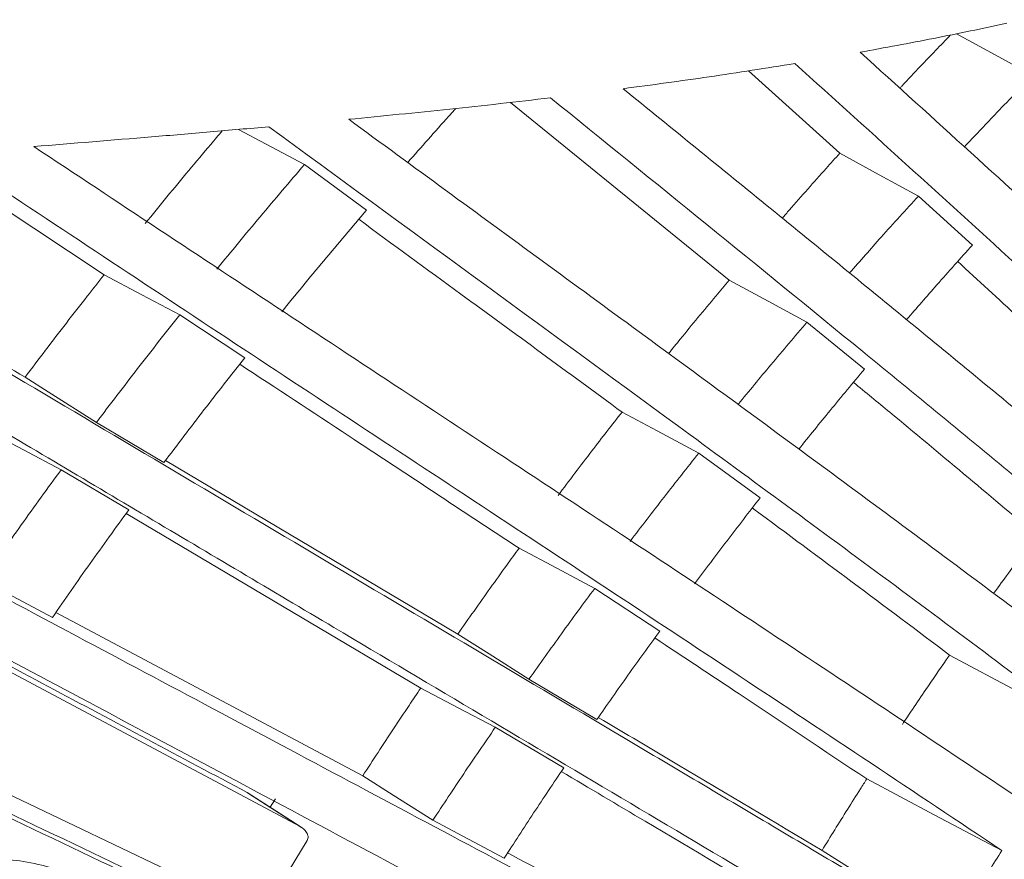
# Model space of a CAD drawing. Header units: millimetres. Extents: x 0 to 1118, y 0 to 864.
# Tile 223 of 256: x 248 to 262, y 656 to 668. Entities that reach past the tile are written whole.
import ezdxf

# ---------------------------------------------------------------- set-up
doc = ezdxf.new("R2010")
doc.units = ezdxf.units.MM

msp = doc.modelspace()

# ---------------------------------------------------------------- linework, layer by layer
at = {"color": 7, "linetype": 'Continuous', "lineweight": 15}
for p, q in [((258.4225, 667.3587), (259.7124, 666.192)), ((255.0518, 666.9117), (258.1463, 664.3967)), ((246.7479, 666.16), (249.2994, 664.4735)), ((252.135, 666.0316), (253.0141, 665.3884)), ((260.8268, 665.5874), (261.5898, 664.8941)), ((250.3714, 663.9056), (251.2913, 663.2987)), ((259.2479, 663.804), (260.0629, 663.139)), ((250.1461, 661.8163), (249.1901, 662.3831)), ((257.7178, 661.9508), (258.5849, 661.3152)), ((254.3068, 659.3896), (250.1673, 661.8441)), ((248.692, 661.7141), (249.6489, 661.1462)), ((249.6128, 661.0966), (253.7816, 658.6251)), ((248.5672, 659.6254), (247.5773, 660.1511)), ((256.2448, 660.0366), (257.1634, 659.4312)), ((252.9604, 657.3824), (248.6164, 659.6957)), ((247.104, 659.3147), (252.0741, 656.6661)), ((256.2751, 658.1816), (255.3136, 658.7522)), ((254.837, 658.0701), (255.8057, 657.4961)), ((251.4594, 655.4487), (247.0696, 657.5422)), ((251.3263, 657.1467), (251.3435, 657.1334)), ((252.093, 656.655), (251.3452, 657.1357)), ((251.6492, 656.9403), (251.7234, 657.0604)), ((254.9642, 656.2193), (253.9544, 656.7573)), ((252.1737, 656.4691), (251.5039, 655.3695))]:
    msp.add_line(p, q, dxfattribs=at)
at = {"color": 7, "linetype": 'Continuous', "lineweight": 15, "flags": 128}
for points in [[(262.4468, 667.2925), (261.8582, 667.6146), (261.3664, 667.8837)], [(252.135, 666.0316), (251.595, 666.3199), (251.201, 666.5302)], [(260.8268, 665.5874), (260.2696, 665.8897), (259.7124, 666.192)], [(250.3714, 663.9056), (249.8354, 664.1895), (249.2994, 664.4735)], [(259.2479, 663.804), (258.6971, 664.1004), (258.1463, 664.3967)], [(248.1804, 663.0224), (248.5076, 662.8152), (249.1901, 662.3831)], [(257.7178, 661.9508), (257.1293, 662.265), (256.6305, 662.5312)], [(248.692, 661.7141), (248.1593, 661.9943), (247.6266, 662.2744)], [(256.2448, 660.0366), (255.7089, 660.3205), (255.1731, 660.6043)], [(254.3068, 659.3896), (254.7515, 659.1081), (255.3136, 658.7522)], [(261.268, 659.0932), (262.2231, 658.5836), (263.1783, 658.074)], [(254.837, 658.0701), (254.3093, 658.3476), (253.7816, 658.6251)], [(252.9604, 657.3824), (253.3898, 657.1124), (253.9544, 656.7573)], [(260.0943, 657.3395), (261.051, 656.833), (262.0077, 656.3265)], [(259.4623, 656.3284), (260.3231, 655.7831), (261.2881, 655.1718)]]:
    msp.add_lwpolyline(points, dxfattribs=at)
at = {"color": 9, "linetype": 'Continuous', "lineweight": 0, "flags": 128}
msp.add_lwpolyline([(252.0741, 656.6661), (251.7946, 656.8457), (251.3263, 657.1467)], dxfattribs=at)
at = {"color": 7, "linetype": 'Continuous', "lineweight": 15}
msp.add_arc((294.5627, 634.8936), 36.5174, 130.65005, 167.77709, dxfattribs=at)
at = {"color": 9, "linetype": 'Continuous', "lineweight": 0}
for points, knots in [([(227.6431, 666.9455), (228.0817, 667.1827), (228.959, 667.6572), (230.536, 668.3357), (232.3459, 668.9835), (234.3964, 669.5779), (236.5168, 670.0855), (238.8547, 670.5531), (241.4024, 670.9784), (244.6523, 671.4427), (248.4277, 671.9186), (251.9909, 672.3798), (254.8184, 672.8055), (256.9201, 673.1652), (258.9945, 673.5766), (261.031, 674.0487), (263.0195, 674.5873), (264.9467, 675.196), (266.8033, 675.8726), (268.5819, 676.6157), (270.2771, 677.4208), (271.8865, 678.2834), (273.4061, 679.1983), (274.8357, 680.1599), (276.1761, 681.163), (277.4305, 682.2016), (278.9953, 683.6268), (280.77, 685.4711), (282.6853, 687.7468), (284.4716, 690.0563), (286.2026, 692.3793), (287.937, 694.7018), (289.7202, 697.0122), (291.5834, 699.3024), (293.5543, 701.5629), (295.654, 703.7857), (297.9021, 705.9605), (300.3213, 708.076), (302.9364, 710.1137), (305.2918, 711.7339), (306.8196, 712.6438), (307.3281, 712.9466)], [0, 0, 0, 0, 0.0151052, 0.0302135, 0.0493734, 0.0685948, 0.0878524, 0.1070619, 0.1307912, 0.1545261, 0.1912488, 0.2279761, 0.2463529, 0.2647277, 0.2830942, 0.3014952, 0.3198943, 0.3383011, 0.3567075, 0.3750776, 0.393479, 0.4118812, 0.4302759, 0.4486715, 0.4670576, 0.4854449, 0.5038098, 0.5405501, 0.5772798, 0.614004, 0.6507265, 0.6874493, 0.7241836, 0.7609161, 0.7976672, 0.8344158, 0.8711927, 0.9079655, 0.9448022, 0.9816286, 1, 1, 1, 1]), ([(307.5781, 712.6827), (307.5781, 712.6827), (307.0652, 712.3867), (305.5559, 711.4831), (303.1989, 709.8836), (300.5917, 707.8631), (298.1746, 705.7644), (295.9267, 703.6038), (293.8256, 701.3943), (291.8512, 699.1457), (289.983, 696.8667), (288.1929, 694.5662), (286.45, 692.2526), (284.7082, 689.9366), (282.9092, 687.632), (280.9793, 685.3586), (279.1918, 683.5141), (277.6161, 682.0871), (276.353, 681.0463), (275.0037, 680.0402), (273.5649, 679.0754), (272.0357, 678.1567), (270.4163, 677.2903), (268.7108, 676.481), (266.9216, 675.7336), (265.0541, 675.0524), (263.1163, 674.4389), (261.1174, 673.8952), (259.0714, 673.4175), (256.9888, 673.0004), (254.8805, 672.6344), (252.0481, 672.2002), (248.484, 671.7276), (244.714, 671.2386), (241.4752, 670.7621), (238.9446, 670.3271), (236.6281, 669.8505), (234.533, 669.335), (232.5082, 668.7322), (230.7261, 668.0774), (229.1784, 667.394), (228.3207, 666.9186), (227.8919, 666.6809)], [0, 0, 0, 0, 0.0000001, 0.0182549, 0.0549227, 0.0916009, 0.1282775, 0.1649582, 0.2016499, 0.2383441, 0.2750562, 0.3117701, 0.348506, 0.3852707, 0.4220717, 0.4589178, 0.4958144, 0.5142712, 0.5327612, 0.55125, 0.5697591, 0.5882671, 0.6067898, 0.6253117, 0.6438065, 0.6623381, 0.6808701, 0.6993857, 0.7179031, 0.7363699, 0.7548217, 0.7732755, 0.8100823, 0.8468029, 0.8704662, 0.8941239, 0.9131571, 0.9322387, 0.9512837, 0.9702671, 0.985135, 1, 1, 1, 1]), ([(228.2154, 666.1204), (228.5725, 666.325), (229.2867, 666.734), (230.6716, 667.3906), (232.3805, 668.0696), (234.4398, 668.7285), (236.5775, 669.291), (238.908, 669.8012), (241.4203, 670.2602), (244.6225, 670.7618), (248.3729, 671.2771), (251.9352, 671.7696), (254.7671, 672.215), (256.8773, 672.5865), (258.9619, 673.0064), (261.0113, 673.4825), (263.014, 674.0219), (264.9592, 674.628), (266.8385, 675.3005), (268.6416, 676.038), (270.3626, 676.8357), (271.998, 677.6898), (273.5452, 678.5953), (275.0042, 679.5472), (276.3749, 680.5401), (277.6599, 681.5677), (278.8699, 682.6305), (280.0109, 683.7237), (281.4486, 685.2133), (283.0936, 687.1035), (284.617, 689.0162), (286.6798, 691.6902), (288.6981, 694.3736), (291.1301, 697.409), (293.0412, 699.6604), (295.0669, 701.879), (297.2266, 704.0536), (299.5438, 706.1797), (302.0349, 708.2171), (304.3166, 709.9259), (306.2819, 711.1039), (307.3715, 711.9697), (307.9014, 712.1227), (307.9014, 712.1227)], [0, 0, 0, 0, 0.0124156, 0.0248326, 0.0442888, 0.0638163, 0.0833864, 0.102901, 0.1261536, 0.1494116, 0.1861517, 0.2229768, 0.2414386, 0.2598986, 0.2784059, 0.2969111, 0.3154101, 0.3339501, 0.3524897, 0.3710264, 0.3895636, 0.4080613, 0.4265798, 0.4450991, 0.4635997, 0.4821013, 0.5005705, 0.5193186, 0.5380678, 0.575411, 0.6122364, 0.6306344, 0.7041537, 0.7408818, 0.7776078, 0.8142993, 0.8510028, 0.8877028, 0.9243996, 0.9610885, 0.980545, 0.9999999, 1, 1, 1, 1]), ([(308.0039, 711.7743), (307.4682, 711.4621), (306.3967, 710.8375), (304.4347, 709.5569), (302.1658, 707.9137), (299.6834, 705.8735), (297.3746, 703.7657), (295.2213, 701.6033), (293.201, 699.3983), (291.2941, 697.1602), (288.8657, 694.1421), (286.8486, 691.4746), (284.7844, 688.8156), (283.2579, 686.9118), (281.6081, 685.0293), (280.1655, 683.544), (279.0199, 682.4529), (277.8049, 681.3912), (276.5142, 680.3637), (275.1373, 679.3699), (273.6716, 678.4165), (272.1172, 677.5089), (270.4742, 676.6522), (268.7451, 675.8514), (266.9333, 675.1104), (265.0453, 674.434), (263.0914, 673.8233), (261.0804, 673.2787), (259.0232, 672.7966), (256.9321, 672.3701), (254.8162, 671.9912), (251.98, 671.5356), (248.4163, 671.0293), (244.6685, 670.4981), (241.4723, 669.9821), (238.9691, 669.5114), (236.649, 668.9898), (234.5227, 668.4167), (232.4731, 667.7467), (230.771, 667.0584), (229.3906, 666.3942), (228.6779, 665.9817), (228.3216, 665.7755)], [0, 0, 0, 0, 0.01939954, 0.03880048, 0.0754075, 0.11202221, 0.14866039, 0.18530191, 0.22194391, 0.25863451, 0.29532703, 0.36883047, 0.38723704, 0.42409938, 0.46151078, 0.48031027, 0.49910859, 0.51763836, 0.53620946, 0.55477945, 0.57337714, 0.59197392, 0.61055461, 0.62917845, 0.64780181, 0.66642839, 0.68505539, 0.70363641, 0.72221131, 0.74078831, 0.75929392, 0.77780134, 0.81465962, 0.85137247, 0.87456699, 0.89775613, 0.91715455, 0.93660682, 0.95601766, 0.97535942, 0.98768047, 1, 1, 1, 1])]:
    msp.add_open_spline(points, degree=3, knots=knots, dxfattribs=at)
at = {"color": 7, "linetype": 'Continuous', "lineweight": 15}
for points, knots in [([(257.3195, 623.3612), (257.0416, 623.8551), (256.458, 624.8923), (255.7863, 626.7086), (255.2771, 628.7487), (254.9718, 630.9546), (254.8693, 633.3002), (254.9717, 635.7643), (255.2776, 638.3226), (255.7843, 640.9508), (256.4867, 643.6233), (257.3782, 646.3146), (258.4502, 648.9987), (259.6923, 651.6497), (261.0926, 654.2421), (262.6375, 656.751), (264.3123, 659.1522), (266.1008, 661.4226), (267.9724, 663.525), (269.907, 665.4447), (271.885, 667.1629), (273.902, 668.698), (275.2606, 669.539), (275.9399, 669.9594)], [0, 0, 0, 0, 0.0436448, 0.0916662, 0.1396876, 0.187709, 0.2357304, 0.2837518, 0.3317733, 0.3797947, 0.4278161, 0.4758375, 0.5238589, 0.5718803, 0.6199017, 0.6679232, 0.7159446, 0.763966, 0.8119874, 0.8589905, 0.9059937, 0.9529968, 1, 1, 1, 1]), ([(262.0756, 668.0326), (261.9042, 667.9958), (261.5614, 667.9222), (260.8716, 667.7823), (260.3494, 667.6859), (260.0014, 667.6217)], [0, 0, 0, 0, 0.250129, 0.5002577, 1, 1, 1, 1]), ([(260.562, 667.1136), (260.5713, 667.1236), (260.6692, 667.2283), (260.9084, 667.4805), (261.1396, 667.7198), (261.2813, 667.8664)], [0, 0, 0, 0, 0.0394044, 0.4110636, 1, 1, 1, 1]), ([(260.0014, 667.6217), (260.524, 667.1488), (261.5692, 666.2031), (263.1223, 664.7831), (264.6607, 663.3615), (265.6649, 662.4126), (266.1673, 661.9379)], [0, 0, 0, 0, 0.2504487, 0.5009041, 0.7503254, 1, 1, 1, 1]), ([(259.0757, 667.4626), (258.8744, 667.4301), (258.4718, 667.3651), (257.6631, 667.2431), (257.0528, 667.1607), (256.6461, 667.1058)], [0, 0, 0, 0, 0.250119, 0.5002374, 1, 1, 1, 1]), ([(265.6979, 661.3808), (265.1566, 661.8907), (264.0742, 662.9106), (261.8695, 664.9403), (260.1922, 666.4545), (259.0757, 667.4626)], [0, 0, 0, 0, 0.2505552, 0.5010863, 1, 1, 1, 1]), ([(262.4468, 667.2925), (262.3566, 667.2006), (262.1763, 667.0169), (261.8522, 666.6822), (261.6197, 666.4364), (261.4764, 666.2848)], [0, 0, 0, 0, 0.2770869, 0.5541749, 1, 1, 1, 1]), ([(256.6461, 667.1058), (257.3408, 666.5422), (258.7303, 665.415), (260.8005, 663.7254), (262.8536, 662.035), (264.1919, 660.9085), (264.8616, 660.3448)], [0, 0, 0, 0, 0.2506758, 0.5013606, 0.7504894, 1, 1, 1, 1]), ([(255.618, 666.9773), (255.3808, 666.9495), (254.9063, 666.8939), (253.955, 666.7901), (253.2393, 666.7197), (252.7623, 666.6728)], [0, 0, 0, 0, 0.2500776, 0.5001534, 1, 1, 1, 1]), ([(264.4104, 659.7615), (263.6897, 660.3666), (262.2485, 661.5765), (259.3139, 663.9837), (257.0945, 665.7814), (255.618, 666.9773)], [0, 0, 0, 0, 0.2508281, 0.5015998, 1, 1, 1, 1]), ([(254.2768, 666.8261), (254.2432, 666.7889), (254.0149, 666.5363), (253.7897, 666.2802), (253.5977, 666.0617)], [0, 0, 0, 0, 0.1473625, 1, 1, 1, 1]), ([(252.7623, 666.6728), (253.6757, 666.0047), (255.5026, 664.6684), (258.2347, 662.6698), (260.9511, 660.6726), (262.7225, 659.345), (263.6092, 658.6806)], [0, 0, 0, 0, 0.2509066, 0.5018133, 0.7506612, 1, 1, 1, 1]), ([(251.6325, 666.5681), (251.3554, 666.5436), (250.8011, 666.4945), (249.6915, 666.4006), (248.8587, 666.3326), (248.3035, 666.2872)], [0, 0, 0, 0, 0.25002428, 0.50004941, 1, 1, 1, 1]), ([(249.8826, 665.2006), (249.9845, 665.3255), (250.1883, 665.5754), (250.497, 665.9475), (250.7582, 666.2591), (250.9172, 666.4459), (250.9718, 666.51)], [0, 0, 0, 0, 0.2838462, 0.5676928, 0.8515388, 1, 1, 1, 1]), ([(263.1783, 658.074), (262.227, 658.7854), (260.3249, 660.2078), (256.4607, 663.0404), (253.5607, 665.1593), (251.6325, 666.5681)], [0, 0, 0, 0, 0.2510891, 0.5020581, 1, 1, 1, 1]), ([(262.0077, 656.3265), (261.3921, 656.7376), (260.1599, 657.5606), (257.6659, 659.212), (254.543, 661.2698), (250.798, 663.7334), (248.3264, 665.3699), (247.0903, 666.1883)], [0, 0, 0, 0, 0.1255065, 0.2512374, 0.5022032, 0.7510529, 1, 1, 1, 1]), ([(248.3035, 666.2872), (249.4851, 665.5059), (251.8481, 663.9433), (255.4007, 661.6052), (258.3475, 659.6611), (260.6838, 658.1118), (261.8387, 657.3396), (262.416, 656.9535)], [0, 0, 0, 0, 0.2510307, 0.5020217, 0.7507405, 0.8753814, 1, 1, 1, 1]), ([(258.8992, 665.2754), (258.9326, 665.3138), (259.0519, 665.4511), (259.2586, 665.6853), (259.4964, 665.9525), (259.648, 666.1207), (259.7124, 666.192)], [0, 0, 0, 0, 0.1241218, 0.4440923, 0.7640623, 1, 1, 1, 1]), ([(252.135, 666.0316), (252.0301, 665.9094), (251.8203, 665.6649), (251.4056, 665.1741), (251.0995, 664.8023), (250.8959, 664.555)], [0, 0, 0, 0, 0.25081286, 0.5016254, 1, 1, 1, 1]), ([(243.2868, 665.8569), (244.0277, 665.4163), (245.5095, 664.5349), (248.5067, 662.7553), (252.2727, 660.5219), (256.0444, 658.2859), (259.0529, 656.5008), (260.5426, 655.615), (261.2881, 655.1718)], [0, 0, 0, 0, 0.1247224, 0.2494641, 0.4997958, 0.7497032, 0.8747537, 1, 1, 1, 1]), ([(260.9042, 654.5275), (260.2152, 654.9371), (258.8368, 655.7565), (256.049, 657.4106), (253.0696, 659.1768), (249.9071, 661.0518), (247.2673, 662.6178), (244.6328, 664.1822), (242.8975, 665.215), (242.029, 665.7319)], [0, 0, 0, 0, 0.1102551, 0.220543, 0.4417858, 0.5810928, 0.7204333, 0.8600705, 1, 1, 1, 1]), ([(260.8268, 665.5874), (260.7388, 665.4911), (260.5628, 665.2985), (260.2367, 664.9367), (260.0002, 664.6684), (259.8505, 664.4986)], [0, 0, 0, 0, 0.26841738, 0.53683572, 1, 1, 1, 1]), ([(253.0141, 665.3884), (252.9127, 665.2694), (252.7099, 665.0315), (252.3083, 664.5532), (252.0117, 664.1909), (251.8141, 663.9496)], [0, 0, 0, 0, 0.2504411, 0.5008825, 1, 1, 1, 1]), ([(248.1804, 663.0224), (247.3734, 663.501), (246.0804, 664.268), (244.7961, 665.031), (244.3133, 665.3178)], [0, 0, 0, 0, 0.624081, 1, 1, 1, 1]), ([(252.9031, 665.2578), (253.3855, 664.9055), (254.6298, 663.9969), (255.8707, 663.0878), (256.6305, 662.5312)], [0, 0, 0, 0, 0.3877271, 1, 1, 1, 1]), ([(237.8168, 665.2087), (238.3869, 664.9122), (239.5272, 664.3193), (241.2759, 663.4026), (243.0426, 662.4725), (245.5069, 661.17), (248.6718, 659.4896), (252.5306, 657.434), (255.7473, 655.7204), (258.3158, 654.3558), (259.5924, 653.6814), (260.2307, 653.3442)], [0, 0, 0, 0, 0.0788021, 0.1576204, 0.2371353, 0.3166577, 0.4873902, 0.6583376, 0.82904, 0.9145307, 1, 1, 1, 1]), ([(236.4954, 664.9966), (236.6707, 664.9054), (237.8048, 664.3152), (239.9118, 663.2083), (242.8083, 661.6786), (245.6662, 660.1616), (248.5075, 658.6492), (250.3866, 657.6476), (251.3263, 657.1467)], [0, 0, 0, 0, 0.0365593, 0.2365167, 0.4295559, 0.623031, 0.8114941, 1, 1, 1, 1]), ([(259.873, 652.6859), (259.1616, 653.0621), (257.7384, 653.8147), (254.8702, 655.3404), (251.482, 657.1466), (247.5781, 659.2256), (244.4972, 660.8601), (242.0404, 662.157), (240.1975, 663.1254), (238.3655, 664.0834), (237.1708, 664.702), (236.5736, 665.0113)], [0, 0, 0, 0, 0.09137988, 0.18278867, 0.36606287, 0.52332334, 0.68074279, 0.76018071, 0.83960845, 0.9198161, 1, 1, 1, 1]), ([(261.5898, 664.8941), (261.5056, 664.8004), (261.3373, 664.613), (261.0263, 664.2622), (260.8012, 664.0024), (260.6591, 663.8384)], [0, 0, 0, 0, 0.2693158, 0.5386327, 1, 1, 1, 1]), ([(261.3815, 664.6617), (261.6705, 664.3962), (262.4844, 663.6482), (263.2804, 662.8976), (263.7939, 662.4134)], [0, 0, 0, 0, 0.3549756, 1, 1, 1, 1]), ([(248.1804, 663.0224), (248.2772, 663.1508), (248.4709, 663.4078), (248.765, 663.7908), (249.0411, 664.1461), (249.2201, 664.373), (249.2994, 664.4735)], [0, 0, 0, 0, 0.2635258, 0.527053, 0.7905797, 1, 1, 1, 1]), ([(257.2904, 663.3594), (257.3452, 663.4271), (257.483, 663.5975), (257.7057, 663.8686), (257.9363, 664.1467), (258.0836, 664.3221), (258.1463, 664.3967)], [0, 0, 0, 0, 0.1937494, 0.4880037, 0.7822574, 1, 1, 1, 1]), ([(252.8159, 654.4741), (251.3544, 655.1719), (248.4305, 656.568), (244.4699, 658.4447), (240.9429, 660.0913), (238.4243, 661.2456), (236.4968, 662.1117), (235.1384, 662.7123), (233.7982, 663.2948), (232.9374, 663.6571), (232.507, 663.8382)], [0, 0, 0, 0, 0.2115027, 0.423133, 0.5736118, 0.7247468, 0.7930736, 0.8613906, 0.9307049, 1, 1, 1, 1]), ([(232.5098, 663.8991), (232.9342, 663.7206), (233.7833, 663.3637), (235.1183, 662.7841), (236.4859, 662.1799), (238.4256, 661.3088), (240.9544, 660.1502), (244.4825, 658.5032), (248.45, 656.623), (251.3745, 655.226), (252.8378, 654.527)], [0, 0, 0, 0, 0.0682848, 0.1365874, 0.2060461, 0.2755151, 0.4259092, 0.5771364, 0.788424, 1, 1, 1, 1]), ([(250.3714, 663.9056), (250.2712, 663.7795), (250.0709, 663.5273), (249.6751, 663.0211), (249.3839, 662.6381), (249.1901, 662.3831)], [0, 0, 0, 0, 0.25057586, 0.50115213, 1, 1, 1, 1]), ([(259.2479, 663.804), (259.1625, 663.7037), (258.9916, 663.5031), (258.6661, 663.1159), (258.4281, 662.8264), (258.2741, 662.6391)], [0, 0, 0, 0, 0.2608007, 0.5216009, 1, 1, 1, 1]), ([(251.2913, 663.2987), (251.1944, 663.1761), (251.0005, 662.9309), (250.6169, 662.4379), (250.3344, 662.0649), (250.1461, 661.8163)], [0, 0, 0, 0, 0.2502135, 0.5004278, 1, 1, 1, 1]), ([(251.22, 663.2083), (251.7354, 662.8689), (253.0539, 662.0009), (254.3709, 661.133), (255.1731, 660.6043)], [0, 0, 0, 0, 0.3909507, 1, 1, 1, 1]), ([(260.0629, 663.139), (259.9814, 663.0416), (259.8183, 662.8467), (259.5074, 662.4702), (259.2801, 662.1885), (259.1329, 662.0062)], [0, 0, 0, 0, 0.2605441, 0.5210895, 1, 1, 1, 1]), ([(259.9063, 662.9514), (260.0778, 662.8103), (260.9533, 662.0898), (261.8124, 661.3678), (262.5032, 660.7873)], [0, 0, 0, 0, 0.19590773, 1, 1, 1, 1]), ([(255.7245, 661.3498), (255.8042, 661.4557), (255.9635, 661.6674), (256.2647, 662.062), (256.4883, 662.3488), (256.6305, 662.5312)], [0, 0, 0, 0, 0.2667219, 0.533444, 1, 1, 1, 1]), ([(257.7178, 661.9508), (257.6356, 661.8472), (257.471, 661.6401), (257.1452, 661.2243), (256.9042, 660.9097), (256.7438, 660.7004)], [0, 0, 0, 0, 0.25059499, 0.50119102, 1, 1, 1, 1]), ([(248.692, 661.7141), (248.597, 661.5843), (248.4071, 661.3247), (248.0333, 660.8048), (247.7594, 660.4122), (247.5773, 660.1511)], [0, 0, 0, 0, 0.2509938, 0.5019884, 1, 1, 1, 1]), ([(258.5849, 661.3152), (258.5065, 661.2145), (258.3496, 661.0133), (258.0385, 660.6086), (257.8084, 660.3024), (257.6551, 660.0983)], [0, 0, 0, 0, 0.2502038, 0.5004076, 1, 1, 1, 1]), ([(258.4748, 661.1736), (258.4821, 661.1682), (259.4225, 660.4748), (260.3488, 659.7813), (261.268, 659.0932)], [0, 0, 0, 0, 0.0078113, 1, 1, 1, 1]), ([(249.6489, 661.1462), (249.5569, 661.02), (249.3729, 660.7677), (249.0103, 660.2619), (248.7442, 659.8797), (248.5672, 659.6254)], [0, 0, 0, 0, 0.2506305, 0.5012607, 1, 1, 1, 1]), ([(251.2954, 651.7766), (249.8035, 652.4137), (247.5648, 653.3697), (244.5792, 654.6272), (242.267, 655.589), (239.8868, 656.562), (237.4321, 657.5408), (234.9912, 658.4821), (232.9925, 659.2165), (231.4487, 659.7548), (230.3186, 660.1318), (229.2283, 660.4747), (228.353, 660.7308), (227.8615, 660.8614), (227.6932, 660.9061)], [0, 0, 0, 0, 0.1818746, 0.2729296, 0.3639776, 0.4640034, 0.5640039, 0.6659037, 0.7677246, 0.8184448, 0.8691548, 0.9210695, 0.9729699, 1, 1, 1, 1]), ([(227.755, 660.9287), (227.9185, 660.8851), (228.5061, 660.7283), (229.6081, 660.4005), (231.0856, 659.9208), (232.8794, 659.2988), (234.9944, 658.5223), (237.4233, 657.5866), (239.8854, 656.604), (242.5281, 655.523), (245.3434, 654.3489), (248.3282, 653.0852), (250.3181, 652.2358), (251.3131, 651.811)], [0, 0, 0, 0, 0.0262858, 0.0945042, 0.1629834, 0.2313369, 0.3320312, 0.433073, 0.5343741, 0.6354227, 0.7569104, 0.878455, 1, 1, 1, 1]), ([(262.5032, 660.7873), (262.4866, 660.7654), (262.368, 660.6094), (262.1829, 660.3624), (261.9958, 660.1093), (261.9099, 659.9914), (261.8903, 659.9646)], [0, 0, 0, 0, 0.0803851, 0.5742198, 0.9032756, 1, 1, 1, 1]), ([(254.3068, 659.3896), (254.3828, 659.4983), (254.5349, 659.7157), (254.7654, 660.0401), (254.9781, 660.3364), (255.1146, 660.524), (255.1731, 660.6043)], [0, 0, 0, 0, 0.2667268, 0.5334542, 0.800181, 1, 1, 1, 1]), ([(256.2448, 660.0366), (256.1659, 659.93), (256.0081, 659.7167), (255.6964, 659.2894), (255.4665, 658.9668), (255.3136, 658.7522)], [0, 0, 0, 0, 0.25082714, 0.50165456, 1, 1, 1, 1]), ([(257.1634, 659.4312), (257.0882, 659.3276), (256.938, 659.1205), (256.6407, 658.7048), (256.4212, 658.3907), (256.2751, 658.1816)], [0, 0, 0, 0, 0.2503651, 0.5007298, 1, 1, 1, 1]), ([(257.0936, 659.3348), (257.4928, 659.0706), (258.4999, 658.4042), (259.4942, 657.7403), (260.0943, 657.3395)], [0, 0, 0, 0, 0.3964411, 1, 1, 1, 1]), ([(261.268, 659.0932), (261.2521, 659.0706), (261.1391, 658.9086), (260.9627, 658.6525), (260.756, 658.3475), (260.6459, 658.1826), (260.5988, 658.112)], [0, 0, 0, 0, 0.0698789, 0.4996536, 0.7860166, 1, 1, 1, 1]), ([(252.9604, 657.3824), (253.0323, 657.4936), (253.1762, 657.7158), (253.3947, 658.0478), (253.5965, 658.351), (253.7262, 658.543), (253.7816, 658.6251)], [0, 0, 0, 0, 0.2668928, 0.5337847, 0.8006778, 1, 1, 1, 1]), ([(226.0007, 658.168), (226.2907, 658.1267), (226.8706, 658.0441), (227.8417, 657.8588), (228.8766, 657.6321), (230.1747, 657.3143), (231.7417, 656.8894), (233.5784, 656.3458), (235.8055, 655.6437), (238.4237, 654.7678), (241.1803, 653.7977), (243.7, 652.8836), (246.7417, 651.7581), (249.0216, 650.8942), (250.5427, 650.3178)], [0, 0, 0, 0, 0.0462822, 0.0925733, 0.1403265, 0.1880907, 0.2624662, 0.3370374, 0.4115325, 0.5282938, 0.6451162, 0.7337278, 0.8223467, 1, 1, 1, 1]), ([(250.5221, 650.2601), (249.0046, 650.8349), (246.7271, 651.6975), (243.6867, 652.8225), (241.2035, 653.7233), (238.5235, 654.6672), (235.9576, 655.5286), (233.7183, 656.2387), (231.8097, 656.8064), (230.2085, 657.2419), (228.9113, 657.5603), (227.8864, 657.7863), (226.9043, 657.9754), (226.3076, 658.0608), (226.0094, 658.1034)], [0, 0, 0, 0, 0.1774255, 0.266286, 0.3551386, 0.4675419, 0.5798941, 0.6572823, 0.7347521, 0.8120034, 0.8583397, 0.9046662, 0.9523382, 1, 1, 1, 1]), ([(259.4623, 656.3284), (258.787, 656.7299), (257.7362, 657.3548), (256.6745, 657.9848), (256.295, 658.21)], [0, 0, 0, 0, 0.64262293, 1, 1, 1, 1]), ([(254.837, 658.0701), (254.7619, 657.9608), (254.6117, 657.7422), (254.3161, 657.3053), (254.0988, 656.9761), (253.9544, 656.7573)], [0, 0, 0, 0, 0.251224, 0.5024481, 1, 1, 1, 1]), ([(250.2315, 649.6549), (248.7135, 650.2308), (246.4352, 651.095), (243.3933, 652.2207), (240.9179, 653.1184), (238.2549, 654.0556), (235.7127, 654.9082), (233.4945, 655.6112), (231.6037, 656.1735), (229.9912, 656.6125), (228.6567, 656.94), (227.5717, 657.1776), (226.535, 657.3734), (225.9107, 657.4575), (225.5985, 657.4995)], [0, 0, 0, 0, 0.1761708, 0.2644158, 0.3526531, 0.4632126, 0.5737228, 0.6498068, 0.7259698, 0.8019248, 0.850655, 0.8993731, 0.9496927, 1, 1, 1, 1]), ([(225.6601, 657.5239), (225.9599, 657.4834), (226.5596, 657.4023), (227.5745, 657.2118), (228.6619, 656.9747), (229.9938, 656.6478), (231.5685, 656.2196), (233.3836, 655.6816), (235.5832, 654.9878), (238.1685, 654.1231), (240.8992, 653.1625), (243.4056, 652.2536), (246.4461, 651.1285), (248.7252, 650.2643), (250.2458, 649.6877)], [0, 0, 0, 0, 0.0484266, 0.0968638, 0.1470313, 0.1972123, 0.2704065, 0.3437877, 0.4170952, 0.5318977, 0.6467587, 0.734953, 0.8231548, 1, 1, 1, 1]), ([(255.8057, 657.4961), (255.7342, 657.39), (255.5913, 657.1777), (255.3094, 656.7528), (255.1021, 656.4324), (254.9642, 656.2193)], [0, 0, 0, 0, 0.25076525, 0.50153068, 1, 1, 1, 1]), ([(255.7713, 657.4449), (256.1671, 657.2101), (257.2449, 656.5707), (258.3124, 655.9362), (258.9878, 655.5347)], [0, 0, 0, 0, 0.3672812, 1, 1, 1, 1]), ([(260.0943, 657.3395), (260.0641, 657.2924), (259.9727, 657.1494), (259.8213, 656.9096), (259.6407, 656.6198), (259.5218, 656.4255), (259.4623, 656.3284)], [0, 0, 0, 0, 0.140915, 0.4272771, 0.7136387, 1, 1, 1, 1]), ([(252.1737, 656.4691), (252.1782, 656.4786), (252.1872, 656.4975), (252.187, 656.5334), (252.1725, 656.5769), (252.1354, 656.6269), (252.0959, 656.6521), (252.0741, 656.6661)], [0, 0, 0, 0, 0.1272491, 0.2539837, 0.4302303, 0.6849015, 1, 1, 1, 1]), ([(258.396, 654.4987), (257.6818, 654.8761), (256.5571, 655.4702), (255.4247, 656.0722), (255.0114, 656.2919)], [0, 0, 0, 0, 0.6350392, 1, 1, 1, 1]), ([(261.2881, 655.1718), (261.3473, 655.2691), (261.4656, 655.4636), (261.7043, 655.8495), (261.8865, 656.136), (262.0077, 656.3265)], [0, 0, 0, 0, 0.2509369, 0.5018732, 1, 1, 1, 1]), ([(246.5683, 654.6366), (246.5503, 654.6676), (246.4693, 654.8072), (246.3823, 655.0592), (246.3834, 655.3904), (246.4949, 655.6714), (246.7153, 655.9181), (247.0811, 656.1252), (247.6761, 656.2413), (248.4368, 656.1532), (249.2175, 655.8325), (249.7703, 655.4014), (250.083, 654.9746), (250.219, 654.639), (250.2408, 654.3068), (250.1471, 654.0223), (249.9445, 653.779), (249.6039, 653.5746), (249.0247, 653.4476), (248.2557, 653.5133), (247.4614, 653.8078), (246.8779, 654.2083), (246.6465, 654.5285), (246.5683, 654.6366)], [0, 0, 0, 0, 0.0105793, 0.0475929, 0.0773422, 0.1072119, 0.1348227, 0.1728312, 0.2271233, 0.3072764, 0.3904004, 0.4690203, 0.5074787, 0.5439828, 0.5738086, 0.6038332, 0.6299142, 0.6652302, 0.7175805, 0.7990829, 0.8843071, 0.9609236, 1, 1, 1, 1])]:
    msp.add_open_spline(points, degree=3, knots=knots, dxfattribs=at)

doc.saveas('drawing.dxf')
